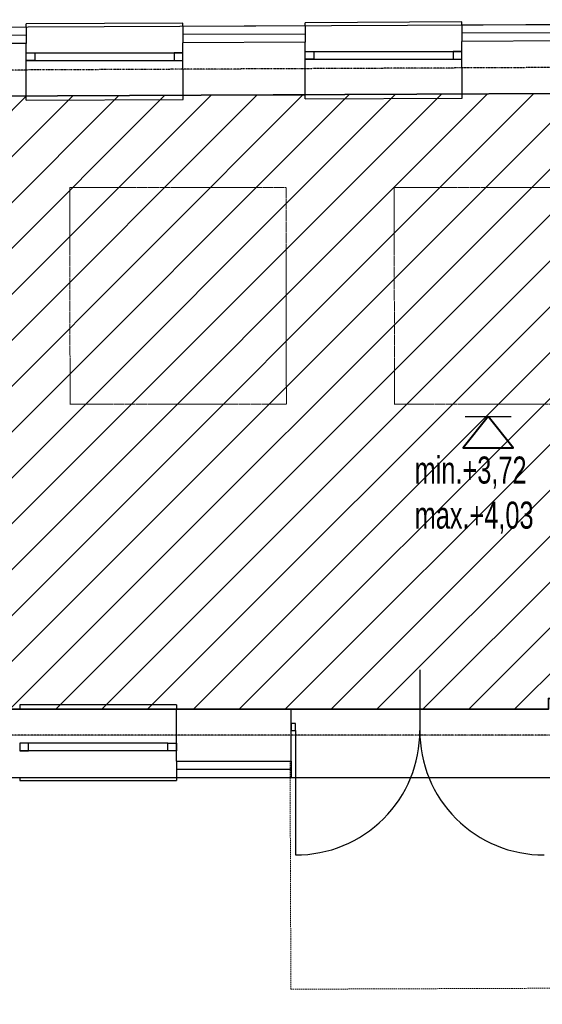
# Model space of a CAD drawing. Header units: centimetres. Extents: x 27698 to 42070, y 833 to 13367.
# Tile 47 of 59: x 30233 to 30716, y 4877 to 5788. Entities that reach past the tile are written whole.
import ezdxf
from ezdxf.enums import TextEntityAlignment as Align

# ---------------------------------------------------------------- set-up
doc = ezdxf.new("R2010")
doc.units = ezdxf.units.CM
doc.header["$LTSCALE"] = 0.1
doc.linetypes.add('DASHDOT2', pattern=[12.7, 6.35, -3.175, 0, -3.175])
doc.linetypes.add('DASHED2', pattern=[9.525, 6.35, -3.175])
for name, color, linetype in [('A-Grid', 191, 'DASHDOT2'), ('A_drzwi istniejące', 4, 'Continuous'), ('A_drzwi opis istniejące', 161, 'Continuous'), ('A_Ściany istniejące', 9, 'Continuous'), ('CKIZOLACJE', 2, 'Continuous'), ('CKOKNA', 4, 'Continuous'), ('PODKŁAD STAN ISTNIEJĄCY', 7, 'Continuous')]:
    doc.layers.add(name, color=color, linetype=linetype)
for name, color, linetype, lineweight in [('A-sufity podwieszone', 4, 'Continuous', 25), ('A-Wyburzenia', 35, 'DASHED2', 0), ('A_Sufity - Opis', 4, 'Continuous', 13), ('A_Sufity podwieszone', 4, 'Continuous', 25)]:
    doc.layers.add(name, color=color, linetype=linetype, lineweight=lineweight)
doc.layers.add('POWIERZCHNIA ZABUDOWY', color=111, linetype='Continuous', plot=False)
doc.styles.add('A_simplex_25', font='simplex.shx', dxfattribs={"width": 0.5, "height": 25})
doc.styles.add('SIMPLEX', font='simplex.shx', dxfattribs={"width": 0.7, "height": 17})
doc.linetypes.add('IZOLACJA_CIEPLNA_OS', pattern='A,0.001,[220,CADKON.SHX,S=0.05,R=0,X=0,Y=0],-1,[220,CADKON.SHX,S=0.05,R=180,X=1,Y=0],-1', length=2.001)

# ---------------------------------------------------------------- blocks, each defined once
blk = doc.blocks.new('A$7E8718815272C8')
at = {"layer": 'A-Wyburzenia', "ltscale": 2}
for p, q in [((928.91, -660.49), (929.69, -871.39)), ((929.69, -871.39), (1169.59, -870.49))]:
    blk.add_line(p, q, dxfattribs=at)
at = {"layer": 'A-Wyburzenia'}
for points in [[(725.17, -130.01), (725.5, -330.79)], [(725.17, -130.01), (925.17, -130.01)], [(925.17, -130), (925.5, -330.47)], [(1025.17, -130.01), (1025.5, -330.63)], [(1025.17, -130.01), (1225.17, -130.01)], [(725.5, -330.47), (925.5, -330.47)], [(1025.5, -330.47), (1225.5, -330.47)]]:
    blk.add_lwpolyline(points, dxfattribs=at)
at = {"layer": 'A_drzwi istniejące'}
blk.add_line((1048.9, -576.22), (1048.9, -632.22), dxfattribs=at)
at = {"layer": 'A_Ściany istniejące'}
for p, q in [((684.99, 3.07), (568.77, 2.54)), ((942.99, 4.23), (829.77, 3.72)), ((1205.99, 5.41), (1087.77, 4.88)), ((829.99, -44.85), (942.99, -44.32)), ((1087.99, -43.64), (1205.99, -43.09)), ((568.99, -46.08), (684.99, -45.53)), ((823.9, -660.49), (823.9, -612.49)), ((929.9, -612.49), (823.9, -612.49)), ((929.9, -660.49), (929.9, -612.49)), ((823.9, -660.49), (929.9, -660.49))]:
    blk.add_line(p, q, dxfattribs=at)
for points in [[(684.99, -45.53), (684.99, 3.07)], [(829.99, -44.85), (829.77, 3.72)], [(942.99, -44.32), (942.99, 4.23)], [(1087.99, -43.64), (1087.77, 4.88)]]:
    blk.add_lwpolyline(points, dxfattribs=at)
at = {"layer": 'CKOKNA'}
for p, q in [((684.99, -5.63), (829.81, -5.63)), ((942.99, -4.46), (1087.81, -4.46)), ((684.85, -12.64), (829.84, -12.63)), ((942.99, -11.48), (1087.84, -11.46)), ((684.99, -49.53), (829.99, -48.85)), ((942.99, -48.32), (1087.99, -47.64)), ((823.9, -608.5), (678.9, -608.5)), ((815.9, -644), (678.9, -644)), ((823.9, -651), (678.9, -651)), ((678.9, -678.5), (823.9, -678.5))]:
    blk.add_line(p, q, dxfattribs=at)
for points in [[(829.77, 18.74), (829.77, 21.73), (684.99, 21.08)], [(684.99, 18.08), (684.99, 21.08)], [(1087.77, 19.9), (1087.77, 22.9), (942.99, 22.24)], [(942.99, 19.24), (942.99, 22.24)], [(829.99, -48.85), (829.99, -44.85)], [(942.99, -48.32), (942.99, -44.32)], [(1087.99, -47.64), (1087.99, -43.64)], [(684.99, -49.53), (684.99, -45.53)], [(678.9, -608.5), (678.9, -612.5)], [(823.9, -608.5), (823.9, -612.5)], [(933.9, -632.22), (933.9, -747.22)], [(678.9, -675.5), (678.9, -678.5)], [(823.9, -675.5), (823.9, -678.5)]]:
    blk.add_lwpolyline(points, dxfattribs=at)
for points in [[(692.96, -12.63), (684.99, -12.64), (684.99, -5.63), (692.96, -5.63)], [(821.84, -12.63), (829.84, -12.63), (829.81, -5.63), (821.84, -5.63)], [(950.96, -11.46), (942.99, -11.48), (942.99, -4.46), (950.96, -4.46)], [(1079.84, -11.46), (1087.84, -11.46), (1087.81, -4.46), (1079.84, -4.46)], [(929.9, -632.22), (933.9, -632.22), (933.9, -625.72), (929.9, -625.72)], [(686.9, -644), (678.9, -644), (678.9, -651), (686.9, -651)], [(815.9, -644), (823.9, -644), (823.9, -651), (815.9, -651)]]:
    blk.add_lwpolyline(points, close=True, dxfattribs=at)
for centre, start, end in [((934.51, -632.83), 269.69383, 0.30617), ((1163.29, -632.83), 179.69383, 270.30617)]:
    blk.add_arc(centre, 114.39, start, end, dxfattribs=at)
at = {"layer": 'A_drzwi opis istniejące', "style": 'SIMPLEX', "width": 0.8}
for tag, p in [('230', (1043.61, -607.59)), ('200', (1068.26, -607.78)), ('200', (1828.36, -1338.28)), ('90', (1803.7, -1338.09))]:
    blk.add_attdef(tag, text='', height=16, rotation=90, dxfattribs=at).set_placement(p, align=Align.CENTER)
for tag, p in [('80', (1900.82, -1184.7)), ('200', (1900.63, -1209.35))]:
    blk.add_attdef(tag, text='', height=16, dxfattribs=at).set_placement(p, align=Align.CENTER)
blk = doc.blocks.new('A$7E8A383135198')
at = {"layer": 'A-Grid'}
for p, q in [((2215, -29.35), (-268, -40.99)), ((2215, -651.43), (-268, -651.43))]:
    blk.add_line(p, q, dxfattribs=at)
blk = doc.blocks.new('Sufity')
at = {"layer": 'A-sufity podwieszone', "lineweight": 35}
blk.add_lwpolyline([(38788.64, 2704.38), (36661.63, 2694.4), (36661.64, 2191.65), (36675.04, 2191.65), (36675.04, 2130.4), (37780.54, 2130.41), (37780.45, 2140.41), (38788.64, 2140.41)], close=True, dxfattribs=at).dxf.unprotected_set("ltscale", 0)

msp = doc.modelspace()

# ---------------------------------------------------------------- hatches: boundary and pattern name
at = {"layer": 'A_Sufity - Opis'}
h = msp.add_hatch(dxfattribs=at)
h.set_pattern_fill('GR_GENERAL', color=256, scale=15)
h.set_pattern_definition([(45, (0, 0), (-21.213203, 21.213203), [])])
h.paths.add_polyline_path([(29603.234, 5714.104), (31730.236, 5724.076), (31730.236, 5160.111), (30722.051, 5160.111), (30722.14, 5150.111), (29616.644, 5150.104), (29616.644, 5211.354), (29603.236, 5211.354)])

# ---------------------------------------------------------------- linework, layer by layer
at = {"layer": 'A_Sufity podwieszone', "lineweight": 40}
msp.add_lwpolyline([(30666.372, 5420.796), (30643.264, 5391.804), (30689.479, 5391.804)], close=True, dxfattribs=at)
at = {"layer": 'A_Sufity podwieszone'}
msp.add_lwpolyline([(30645.227, 5420.796), (30687.516, 5420.796)], dxfattribs=at)
at = {"layer": 'CKIZOLACJE'}
for p, q in [((30239.227, 5780.683), (30239.227, 5765.671)), ((30384.007, 5781.334), (30384.007, 5766.323)), ((30497.224, 5781.843), (30497.224, 5766.832)), ((30642.004, 5782.493), (30642.004, 5767.484))]:
    msp.add_line(p, q, dxfattribs=at)
for points in [[(30239.227, 5780.683), (30123.009, 5780.161)], [(30497.224, 5781.843), (30384.007, 5781.334)], [(30760.221, 5783.025), (30642.004, 5782.493)], [(30378.138, 5102.104), (30378.138, 5087.098)], [(30484.139, 5102.111), (30484.139, 5087.104)], [(30378.138, 5087.104), (30484.139, 5087.104)]]:
    msp.add_lwpolyline(points, dxfattribs=at)
at = {"layer": 'CKIZOLACJE', "linetype": 'IZOLACJA_CIEPLNA_OS', "ltscale": 4.5}
for points in [[(30239.227, 5773.183), (30123.009, 5772.661)], [(30497.224, 5774.343), (30384.007, 5773.834)], [(30760.221, 5775.525), (30642.004, 5774.993)], [(30378.138, 5094.604), (30484.139, 5094.604)]]:
    msp.add_lwpolyline(points, dxfattribs=at)
at = {"layer": 'POWIERZCHNIA ZABUDOWY'}
msp.add_lwpolyline([(29539.236, 5777.537), (29539.236, 5087.104), (30795.736, 5087.104), (30795.736, 4398.104), (32304.236, 4398.104), (32304.236, 4558.252), (32721.236, 4558.252), (32721.236, 5787.604), (31784.236, 5787.604), (29539.236, 5777.537)], dxfattribs=at)

# ---------------------------------------------------------------- block references
at = {"layer": 'A-Grid'}
msp.add_blockref('A$7E8A383135198', (29539.236, 5777.537), dxfattribs=at)
at = {"layer": 'A-sufity podwieszone'}
msp.add_blockref('Sufity', (-7058.4, 3019.7), dxfattribs=at)
at = {"layer": 'PODKŁAD STAN ISTNIEJĄCY'}
msp.add_blockref('A$7E8718815272C8', (29554.236, 5762.604), dxfattribs=at)

# ---------------------------------------------------------------- texts
at = {"layer": 'A_Sufity podwieszone', "insert": (30598.401, 5383.728), "char_height": 28, "width": 292.99206, "attachment_point": 1, "style": 'A_simplex_25'}
msp.add_mtext('\\pi-0.000136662,l0.000136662;{\\Fic-simplex.shx;\\H0.8929x;\\W0.7;min.+3,72\\Pmax.+4,03}', dxfattribs=at)

doc.saveas('drawing.dxf')
